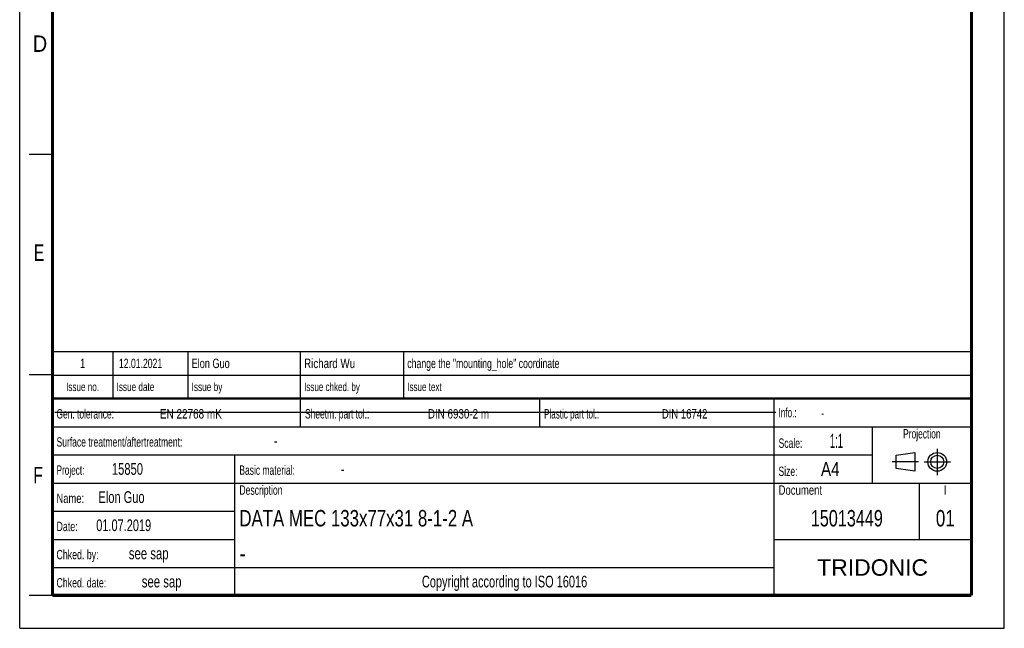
# Model space of a CAD drawing. Header units: millimetres. Extents: x 0 to 210, y 0 to 297.
# Tile 1 of 26: x 0 to 210, y 0 to 130. Entities that reach past the tile are written whole.
import ezdxf
from ezdxf.enums import TextEntityAlignment as Align

# ---------------------------------------------------------------- set-up
doc = ezdxf.new("R2010")
doc.units = ezdxf.units.MM
doc.header["$LTSCALE"] = 19.36
doc.linetypes.add('CENTER', pattern=[0.6, 0.375, -0.075, 0.075, -0.075])
doc.layers.get('0').update_dxf_attribs({"linetype": 'CONTINUOUS'})
doc.layers.add('DEFAULT_1', color=7, linetype='CENTER')
doc.layers.add('Z_NOTICE', color=7, linetype='CONTINUOUS')
doc.styles.get("Standard").update_dxf_attribs({"font": 'txt', "width": 0.7})
doc.styles.add('TEXTSTYLE_2', font='txt', dxfattribs={"width": 0.75})
doc.styles.add('TEXTSTYLE_4', font='arial.ttf')

# ---------------------------------------------------------------- blocks, each defined once
blk = doc.blocks.new('PROJEKTIONSMETHODE_BL0', base_point=(192.31, 35.47))
at = {"color": 2, "linetype": 'CONTINUOUS'}
for p, q in [((186.91, 36.87), (190.91, 37.47)), ((186.91, 34.07), (186.91, 36.87)), ((190.91, 37.47), (190.91, 33.47)), ((190.91, 33.47), (186.91, 34.07))]:
    blk.add_line(p, q, dxfattribs=at)
for radius in [2, 1.4]:
    blk.add_circle((195.71, 35.47), radius, dxfattribs=at)
at = {"layer": 'DEFAULT_1', "color": 2, "linetype": 'CENTER'}
for p, q in [((195.71, 38.27), (195.71, 32.67)), ((191.71, 35.47), (186.11, 35.47)), ((192.91, 35.47), (198.5, 35.47))]:
    blk.add_line(p, q, dxfattribs=at)

msp = doc.modelspace()

# ---------------------------------------------------------------- linework, layer by layer
at = {"color": 2, "linetype": 'CONTINUOUS'}
for p, q in [((0, 0), (0, 297)), ((210, 0), (210, 297)), ((7, 101), (2, 101)), ((6.91362, 48.96015), (6.91362, 58.96015)), ((6.91362, 58.96015), (202.91362, 58.96015)), ((19.91362, 48.96015), (19.91362, 58.96015)), ((35.91362, 48.96015), (35.91362, 58.96015)), ((59.91362, 48.96015), (59.91362, 58.96015)), ((81.91362, 48.96015), (81.91362, 58.96015)), ((202.91362, 48.96015), (202.91362, 58.96015)), ((7, 54), (2, 54)), ((6.91362, 53.96015), (202.91362, 53.96015)), ((6.91355, 6.96013), (6.91355, 48.96013)), ((6.91355, 48.96013), (202.91355, 48.96013)), ((6.91362, 48.96015), (202.91362, 48.96015)), ((59.91355, 42.96013), (59.91355, 48.96013)), ((110.91355, 42.96013), (110.91355, 48.96013)), ((160.91355, 6.96013), (160.91355, 48.96013)), ((202.91355, 6.96013), (202.91355, 48.96013)), ((6.91355, 42.96013), (202.91355, 42.96013)), ((181.91355, 30.96013), (181.91355, 42.96013)), ((6.91355, 36.96013), (181.91355, 36.96013)), ((45.91355, 6.96013), (45.91355, 36.96013)), ((6.91355, 30.96013), (202.91355, 30.96013)), ((191.91355, 18.96013), (191.91355, 30.96013)), ((6.91355, 24.96013), (45.91355, 24.96013)), ((6.91355, 18.96013), (45.91355, 18.96013)), ((160.91355, 18.96013), (202.91355, 18.96013)), ((6.91355, 12.96013), (160.91355, 12.96013)), ((7, 7), (2, 7)), ((6.91355, 6.96013), (202.91355, 6.96013)), ((0, 0), (210, 0))]:
    msp.add_line(p, q, dxfattribs=at)
at = {"color": 7, "linetype": 'CONTINUOUS'}
msp.add_line((7.46812, 46.04239), (161.26812, 46.04239), dxfattribs=at)
for points, const_width in [([(7, 7), (7, 290)], 0.7), ([(203, 7), (203, 290)], 0.7), ([(7, 49), (203, 49)], 0.5), ([(7, 7), (203, 7)], 0.7)]:
    msp.add_lwpolyline(points, dxfattribs=dict(at, const_width=const_width))

# ---------------------------------------------------------------- block references
at = {"color": 2, "linetype": 'CONTINUOUS'}
msp.add_blockref('PROJEKTIONSMETHODE_BL0', (192.30508, 35.46975), dxfattribs=at)

# ---------------------------------------------------------------- texts
at = {"color": 5, "linetype": 'CONTINUOUS', "style": 'TEXTSTYLE_2'}
for s, width, p in [('D', 0.904762, (2.80729, 122.85717)), ('E', 0.714286, (3.00245, 78.30247)), ('F', 0.714286, (2.92219, 30.89704))]:
    msp.add_text(s, height=3.5, dxfattribs=dict(at, width=width)).set_placement(p)
at = {"layer": 'Z_NOTICE', "color": 5, "linetype": 'CONTINUOUS', "style": 'TEXTSTYLE_2'}
for s, height, width, p in [('1', 2, 0.761905, (13.41362, 55.46015)), ('Issue no.', 1.8, 0.719577, (13.41362, 50.56015)), ('Projection', 2, 0.671429, (192.41355, 40.46013)), ('I', 2, 0.833333, (197.41355, 28.46013)), ('Copyright according to ISO 16016', 2.5, 0.700149, (103.41355, 8.71013))]:
    msp.add_text(s, height=height, dxfattribs=dict(at, width=width)).set_placement(p, align=Align.CENTER)
for s, height, width, p in [(' 12.01.2021', 2, 0.688312, (20.66362, 55.46015)), ('Elon Guo', 2, 0.729167, (36.66362, 55.46015)), ('Richard Wu', 2, 0.778571, (60.66362, 55.46015)), ('change the "mounting_hole" coordinate', 2, 0.695624, (82.66362, 55.46015)), ('Issue date ', 1.8, 0.725108, (20.66362, 50.56015)), ('Issue by ', 1.8, 0.732804, (36.66362, 50.56015)), ('Issue chked. by', 1.8, 0.711111, (60.66362, 50.56015)), ('Issue text ', 1.8, 0.712121, (82.66362, 50.56015)), ('Gen. tolerance:', 2, 0.669841, (7.85105, 44.71013)), ('EN 22768 mK', 2, 0.792208, (29.91057, 44.71013)), ('Sheetm. part tol.:', 2, 0.67328, (60.85105, 44.71013)), ('DIN 6930-2 m', 2, 0.78373, (87.05343, 44.71013)), ('Plastic part tol.:', 2, 0.642857, (111.85105, 44.71013)), ('DIN 16742', 2, 0.759259, (136.95819, 44.71013)), ('Info.: ', 2, 0.64966, (161.85105, 44.96013)), ('Surface treatment/aftertreatment: ', 2, 0.681373, (7.85105, 38.71013)), ('Scale:  ', 2, 0.684524, (161.85105, 38.46013)), ('1:1', 3, 0.5, (172.80343, 38.46013)), ('-', 2.5, 0.714286, (54.18438, 38.71013)), ('Project: ', 2, 0.656085, (7.85105, 32.71013)), ('15850', 2.5, 0.714286, (19.66057, 32.71013)), ('Basic material: ', 2, 0.675595, (46.85105, 32.71013)), ('-', 2.5, 0.714286, (68.47009, 32.71013)), ('Size: ', 2, 0.678571, (161.85105, 32.46013)), (' A4', 3, 0.809524, (169.9939, 32.46013)), ('Elon Guo', 2.5, 0.705357, (16.80343, 26.71013)), ('Description', 2, 0.688312, (46.85105, 28.46013)), ('Document', 2, 0.761905, (161.85105, 28.46013)), ('Name: ', 2, 0.746032, (7.85105, 26.71013)), ('01.07.2019', 2.5, 0.7, (16.32724, 20.71013)), ('Date: ', 2, 0.706349, (7.85105, 20.71013)), ('Chked. by: ', 2, 0.701299, (7.85105, 14.71013)), ('see sap', 2.5, 0.72449, (23.27962, 14.71013)), ('Chked. date: ', 2, 0.699634, (7.85105, 8.71013)), ('see sap', 2.5, 0.72449, (26.04152, 8.71013))]:
    msp.add_text(s, height=height, dxfattribs=dict(at, width=width)).set_placement(p)
at = {"layer": 'Z_NOTICE', "color": 5, "linetype": 'CONTINUOUS', "width": 0.714286}
msp.add_text('-', height=1.8, dxfattribs=at).set_placement((170.94628, 44.96013))
at = {"layer": 'Z_NOTICE', "color": 7, "linetype": 'CONTINUOUS', "style": 'TEXTSTYLE_2'}
for s, width, p in [('DATA MEC 133x77x31 8-1-2 A', 0.766484, (46.85105, 21.71013)), ('-', 0.904762, (46.85105, 14.21013))]:
    msp.add_text(s, height=3.5, dxfattribs=dict(at, width=width)).set_placement(p)
for s, width, p in [('15013449', 0.738095, (176.41355, 21.71013)), ('01', 0.77381, (197.41355, 21.71013))]:
    msp.add_text(s, height=3.5, dxfattribs=dict(at, width=width)).set_placement(p, align=Align.CENTER)
at = {"layer": 'Z_NOTICE', "color": 5, "linetype": 'CONTINUOUS', "style": 'TEXTSTYLE_4'}
msp.add_text('TRIDONIC', height=3.5, dxfattribs=at).set_placement((181.91355, 11.21013), align=Align.CENTER)

doc.saveas('drawing.dxf')
